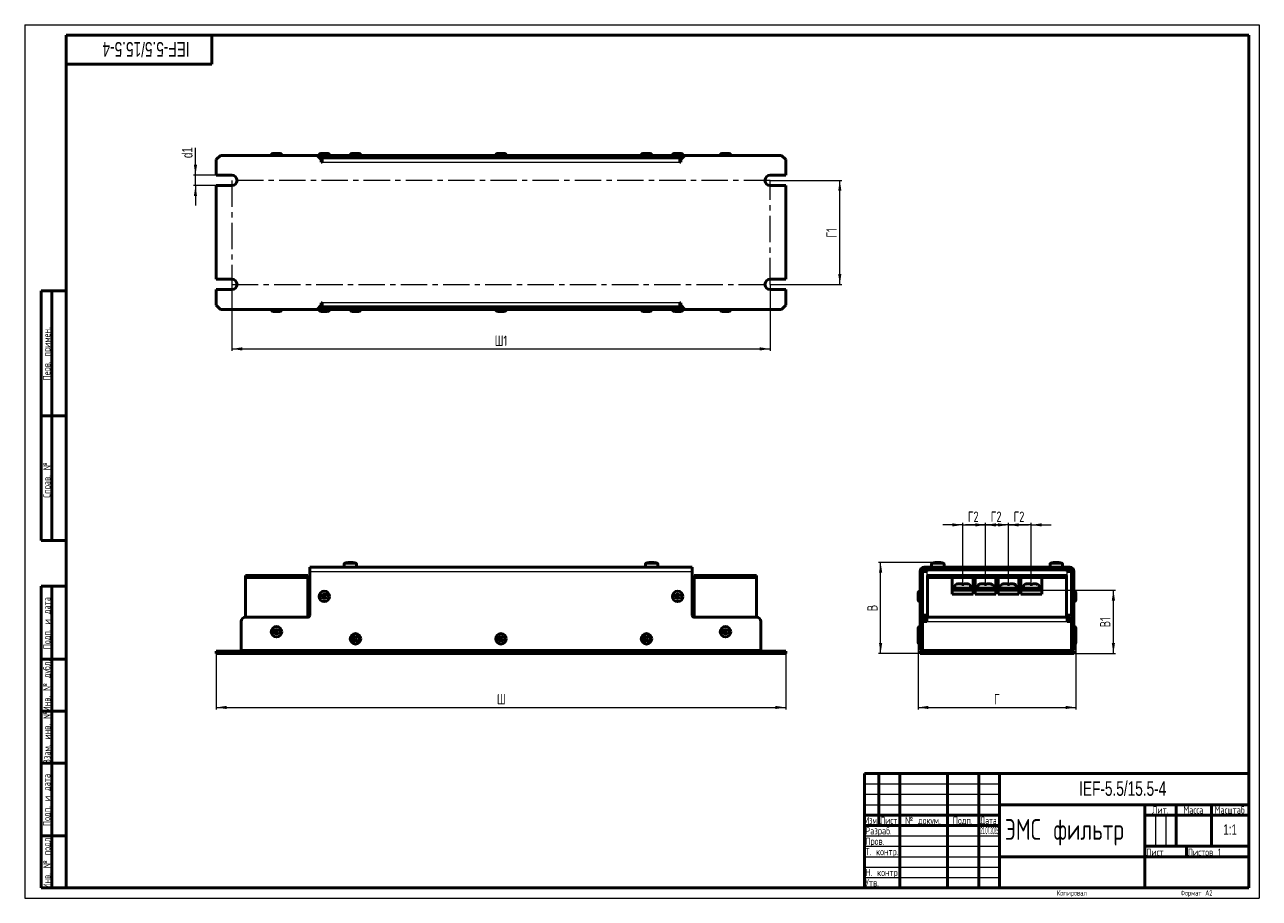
# Model space of a CAD drawing. Header units: millimetres. Extents: x 0 to 594, y 0 to 420.
import ezdxf

# ---------------------------------------------------------------- set-up
doc = ezdxf.new("R2010")
doc.units = ezdxf.units.MM
doc.header["$PDSIZE"] = -1
doc.linetypes.add('CENTERX2', pattern=[20.32, 12.7, -2.54, 2.54, -2.54])
doc.layers.add('ОСЕВЫЕ', color=7, linetype='Continuous')
doc.styles.add('SLDTEXTSTYLE0', font='TXT', dxfattribs={"width": 0.7, "bigfont": 'bigfont'})
doc.styles.add('SLDTEXTSTYLE1', font='TXT', dxfattribs={"width": 0.7})
doc.styles.add('SLDTEXTSTYLE2', font='TXT', dxfattribs={"width": 0.597433, "bigfont": 'bigfont'})
doc.styles.add('SLDTEXTSTYLE3', font='TXT', dxfattribs={"width": 0.628357, "bigfont": 'bigfont'})
doc.styles.add('SLDTEXTSTYLE4', font='TXT', dxfattribs={"width": 0.57744, "bigfont": 'bigfont'})
doc.styles.add('SLDTEXTSTYLE5', font='TXT', dxfattribs={"width": 0.293409})
doc.dimstyles.new('SLDDIMSTYLE0', dxfattribs={"dimtxt": 5, "dimasz": 5, "dimexe": 0, "dimexo": 0.0625, "dimgap": 1.25, "dimtad": 2, "dimdec": 1, "dimrnd": 1e-09, "dimzin": 12, "dimdsep": 46, "dimtxsty": 'SLDTEXTSTYLE1', "dimsah": 1, "dimcen": 0.09, "dimadec": 0, "dimazin": 3, "dimtfac": 1, "dimtdec": 3, "dimtofl": 0, "dimtmove": 0, "dimatfit": 3, "dimfxl": 0, "dimfrac": 2, "dimtolj": 1, "dimtzin": 12, "dimarcsym": 0})
doc.dimstyles.new('SLDDIMSTYLE1', dxfattribs={"dimtxt": 5, "dimasz": 5, "dimexe": 0, "dimexo": 0.0625, "dimgap": 1.25, "dimtad": 2, "dimdec": 1, "dimrnd": 1e-09, "dimzin": 12, "dimdsep": 46, "dimtxsty": 'SLDTEXTSTYLE1', "dimsah": 1, "dimcen": 0.09, "dimadec": 0, "dimazin": 3, "dimtfac": 1, "dimtdec": 3, "dimtmove": 0, "dimatfit": 0, "dimfxl": 0, "dimfrac": 2, "dimtolj": 1, "dimtzin": 12, "dimarcsym": 0})

# ---------------------------------------------------------------- blocks, each defined once
blk = doc.blocks.new('_D')
at = {"color": 7, "linetype": 'Continuous', "lineweight": 0}
for p, q in [((92.16, 117.74), (92.16, 90.75)), ((366.16, 118.74), (366.16, 90.75)), ((92.16, 91.75), (366.16, 91.75))]:
    blk.add_line(p, q, dxfattribs=at)
at = {"color": 7, "linetype": 'Continuous', "lineweight": 18}
for points in [[(92.16, 91.75), (97.16, 90.98), (97.16, 92.52)], [(366.16, 91.75), (361.16, 92.52), (361.16, 90.98)]]:
    blk.add_solid(points, dxfattribs=at)
at = {"color": 7, "linetype": 'Continuous', "lineweight": 18, "insert": (227.21, 98.19), "char_height": 5, "attachment_point": 1, "style": 'SLDTEXTSTYLE0'}
blk.add_mtext('Ш', dxfattribs=at)
blk = doc.blocks.new('_D_1')
at = {"color": 7, "linetype": 'Continuous', "lineweight": 0}
for p, q in [((99.66, 295.13), (99.66, 263.14)), ((358.66, 295.13), (358.66, 263.14)), ((99.66, 264.14), (358.66, 264.14))]:
    blk.add_line(p, q, dxfattribs=at)
at = {"color": 7, "linetype": 'Continuous', "lineweight": 18}
for points in [[(99.66, 264.14), (104.66, 263.37), (104.66, 264.91)], [(358.66, 264.14), (353.66, 264.91), (353.66, 263.37)]]:
    blk.add_solid(points, dxfattribs=at)
at = {"color": 7, "linetype": 'Continuous', "lineweight": 18, "insert": (226.14, 270.58), "char_height": 5, "attachment_point": 1, "style": 'SLDTEXTSTYLE0'}
blk.add_mtext('Ш1', dxfattribs=at)
blk = doc.blocks.new('_D_2')
at = {"color": 7, "linetype": 'Continuous', "lineweight": 0}
for p, q in [((358.67, 345.14), (393.17, 345.14)), ((392.17, 295.14), (392.17, 345.14)), ((358.67, 295.14), (393.17, 295.14))]:
    blk.add_line(p, q, dxfattribs=at)
at = {"color": 7, "linetype": 'Continuous', "lineweight": 18}
for points in [[(392.17, 345.14), (391.4, 340.14), (392.93, 340.14)], [(392.17, 295.14), (392.93, 300.14), (391.4, 300.14)]]:
    blk.add_solid(points, dxfattribs=at)
at = {"color": 7, "linetype": 'Continuous', "lineweight": 18, "insert": (385.72, 317.65), "char_height": 5, "attachment_point": 1, "rotation": 90, "style": 'SLDTEXTSTYLE0'}
blk.add_mtext('Г1', dxfattribs=at)
blk = doc.blocks.new('_D_3')
at = {"color": 7, "linetype": 'Continuous', "lineweight": 0}
for p, q in [((82.16, 347.64), (82.16, 360.88)), ((92.15, 347.64), (81.16, 347.64)), ((82.16, 342.64), (82.16, 347.64)), ((92.15, 342.64), (81.16, 342.64)), ((82.16, 342.64), (82.16, 333.02))]:
    blk.add_line(p, q, dxfattribs=at)
at = {"color": 7, "linetype": 'Continuous', "lineweight": 18}
for points in [[(82.16, 347.64), (82.93, 352.64), (81.4, 352.64)], [(82.16, 342.64), (81.4, 337.64), (82.93, 337.64)]]:
    blk.add_solid(points, dxfattribs=at)
at = {"color": 7, "linetype": 'Continuous', "lineweight": 18, "insert": (75.72, 355.9), "char_height": 5, "attachment_point": 1, "rotation": 90, "style": 'SLDTEXTSTYLE1'}
blk.add_mtext('d1', dxfattribs=at)
blk = doc.blocks.new('_D_4')
at = {"color": 7, "linetype": 'Continuous', "lineweight": 0}
for p, q in [((451.3, 179.52), (441.69, 179.52)), ((451.3, 150.97), (451.3, 180.52)), ((451.3, 179.52), (462.3, 179.52)), ((462.3, 150.97), (462.3, 180.52)), ((462.3, 179.52), (471.92, 179.52))]:
    blk.add_line(p, q, dxfattribs=at)
at = {"color": 7, "linetype": 'Continuous', "lineweight": 18}
for points in [[(451.3, 179.52), (446.3, 180.29), (446.3, 178.75)], [(462.3, 179.52), (467.3, 178.75), (467.3, 180.29)]]:
    blk.add_solid(points, dxfattribs=at)
at = {"color": 7, "linetype": 'Continuous', "lineweight": 18, "insert": (453.78, 185.96), "char_height": 5, "attachment_point": 1, "style": 'SLDTEXTSTYLE0'}
blk.add_mtext('Г2', dxfattribs=at)
blk = doc.blocks.new('_D_5')
at = {"color": 7, "linetype": 'Continuous', "lineweight": 0}
for p, q in [((462.3, 179.52), (452.69, 179.52)), ((462.3, 150.97), (462.3, 180.52)), ((473.3, 179.52), (462.3, 179.52)), ((473.3, 150.97), (473.3, 180.52)), ((473.3, 179.52), (482.92, 179.52))]:
    blk.add_line(p, q, dxfattribs=at)
at = {"color": 7, "linetype": 'Continuous', "lineweight": 18}
for points in [[(462.3, 179.52), (457.3, 180.29), (457.3, 178.75)], [(473.3, 179.52), (478.3, 178.75), (478.3, 180.29)]]:
    blk.add_solid(points, dxfattribs=at)
at = {"color": 7, "linetype": 'Continuous', "lineweight": 18, "insert": (464.78, 185.96), "char_height": 5, "attachment_point": 1, "style": 'SLDTEXTSTYLE0'}
blk.add_mtext('Г2', dxfattribs=at)
blk = doc.blocks.new('_D_6')
at = {"color": 7, "linetype": 'Continuous', "lineweight": 0}
for p, q in [((473.3, 179.52), (463.69, 179.52)), ((473.3, 150.97), (473.3, 180.52)), ((484.3, 179.52), (473.3, 179.52)), ((484.3, 150.97), (484.3, 180.52)), ((484.3, 179.52), (493.92, 179.52))]:
    blk.add_line(p, q, dxfattribs=at)
at = {"color": 7, "linetype": 'Continuous', "lineweight": 18}
for points in [[(473.3, 179.52), (468.3, 180.29), (468.3, 178.75)], [(484.3, 179.52), (489.3, 178.75), (489.3, 180.29)]]:
    blk.add_solid(points, dxfattribs=at)
at = {"color": 7, "linetype": 'Continuous', "lineweight": 18, "insert": (475.78, 185.96), "char_height": 5, "attachment_point": 1, "style": 'SLDTEXTSTYLE0'}
blk.add_mtext('Г2', dxfattribs=at)
blk = doc.blocks.new('_D_7')
at = {"color": 7, "linetype": 'Continuous', "lineweight": 0}
for p, q in [((429.8, 123.24), (429.8, 90.75)), ((505.8, 123.24), (505.8, 90.75)), ((429.8, 91.75), (505.8, 91.75))]:
    blk.add_line(p, q, dxfattribs=at)
at = {"color": 7, "linetype": 'Continuous', "lineweight": 18}
for points in [[(429.8, 91.75), (434.8, 90.98), (434.8, 92.52)], [(505.8, 91.75), (500.8, 92.52), (500.8, 90.98)]]:
    blk.add_solid(points, dxfattribs=at)
at = {"color": 7, "linetype": 'Continuous', "lineweight": 18, "insert": (466.38, 98.19), "char_height": 5, "attachment_point": 1, "style": 'SLDTEXTSTYLE0'}
blk.add_mtext('Г', dxfattribs=at)
blk = doc.blocks.new('_D_8')
at = {"color": 7, "linetype": 'Continuous', "lineweight": 0}
for p, q in [((438.72, 161.52), (410.8, 161.52)), ((411.8, 117.75), (411.8, 161.52)), ((430.79, 117.75), (410.8, 117.75))]:
    blk.add_line(p, q, dxfattribs=at)
at = {"color": 7, "linetype": 'Continuous', "lineweight": 18}
for points in [[(411.8, 161.52), (411.03, 156.52), (412.57, 156.52)], [(411.8, 117.75), (412.57, 122.75), (411.03, 122.75)]]:
    blk.add_solid(points, dxfattribs=at)
at = {"color": 7, "linetype": 'Continuous', "lineweight": 18, "insert": (405.36, 138.03), "char_height": 5, "attachment_point": 1, "rotation": 90, "style": 'SLDTEXTSTYLE0'}
blk.add_mtext('В', dxfattribs=at)
blk = doc.blocks.new('_D_9')
at = {"color": 7, "linetype": 'Continuous', "lineweight": 0}
for p, q in [((489.31, 148.15), (524.8, 148.15)), ((523.8, 117.75), (523.8, 148.15)), ((504.81, 117.75), (524.8, 117.75))]:
    blk.add_line(p, q, dxfattribs=at)
at = {"color": 7, "linetype": 'Continuous', "lineweight": 18}
for points in [[(523.8, 148.15), (523.03, 143.15), (524.57, 143.15)], [(523.8, 117.75), (524.57, 122.75), (523.03, 122.75)]]:
    blk.add_solid(points, dxfattribs=at)
at = {"color": 7, "linetype": 'Continuous', "lineweight": 18, "insert": (517.36, 130.28), "char_height": 5, "attachment_point": 1, "rotation": 90, "style": 'SLDTEXTSTYLE0'}
blk.add_mtext('В1', dxfattribs=at)

msp = doc.modelspace()

# ---------------------------------------------------------------- linework, layer by layer
at = {"color": 7, "linetype": 'Continuous', "lineweight": 50}
for p, q in [((589, 415), (20, 415)), ((20, 415), (20, 5)), ((90, 401), (90, 415)), ((589, 5), (589, 415)), ((20, 401), (90, 401)), ((92.16, 355.14), (94.16, 357.14)), ((94.16, 357.14), (140.66, 357.14)), ((119.66, 358.14), (120.58, 358.14)), ((120.58, 358.14), (122.66, 358.14)), ((142.66, 355.14), (140.66, 357.14)), ((317.66, 357.14), (140.66, 357.14)), ((142.66, 358.14), (143.52, 358.14)), ((143.52, 358.14), (145.66, 358.14)), ((157.66, 358.14), (160.66, 358.14)), ((160.66, 358.14), (160.66, 358.14)), ((227.66, 358.14), (228.61, 358.14)), ((228.61, 358.14), (230.66, 358.14)), ((297.66, 358.14), (298.93, 358.14)), ((298.93, 358.14), (300.66, 358.14)), ((312.66, 358.14), (315.66, 358.14)), ((317.66, 357.14), (315.66, 355.14)), ((317.66, 357.14), (364.16, 357.14)), ((335.66, 358.14), (337.16, 358.14)), ((337.16, 358.14), (338.66, 358.14)), ((364.16, 357.14), (366.16, 355.14)), ((92.16, 347.64), (92.16, 355.14)), ((141.66, 356.14), (316.66, 356.14)), ((141.86, 355.94), (143.16, 355.94)), ((142.66, 355.14), (142.66, 353.94)), ((142.66, 354.94), (143.16, 354.94)), ((142.66, 353.94), (143.16, 353.94)), ((142.96, 356.14), (142.96, 355.94)), ((315.16, 355.94), (143.16, 355.94)), ((143.16, 355.94), (143.16, 353.94)), ((145.36, 355.94), (145.36, 356.14)), ((157.96, 356.14), (157.96, 355.94)), ((160.36, 355.94), (160.36, 356.14)), ((227.96, 356.14), (227.96, 355.94)), ((230.36, 355.94), (230.36, 356.14)), ((297.96, 356.14), (297.96, 355.94)), ((300.36, 355.94), (300.36, 356.14)), ((312.96, 356.14), (312.96, 355.94)), ((315.16, 353.94), (315.16, 355.94)), ((315.16, 355.74), (316.26, 355.74)), ((315.16, 354.74), (315.66, 354.74)), ((315.16, 353.94), (315.66, 353.94)), ((315.36, 355.74), (315.36, 356.14)), ((315.66, 353.94), (315.66, 355.14)), ((366.16, 355.14), (366.16, 347.64)), ((99.66, 347.64), (92.16, 347.64)), ((366.16, 347.64), (358.66, 347.64)), ((92.16, 297.64), (92.16, 342.64)), ((92.16, 342.64), (99.66, 342.64)), ((358.66, 342.64), (366.16, 342.64)), ((366.16, 342.64), (366.16, 297.64)), ((99.66, 297.64), (92.16, 297.64)), ((366.16, 297.64), (358.66, 297.64)), ((8, 172), (8, 292)), ((20, 292), (8, 292)), ((8, 172), (8, 292)), ((13, 172), (13, 292)), ((13, 172), (13, 292)), ((92.16, 285.14), (92.16, 292.64)), ((92.16, 292.64), (99.66, 292.64)), ((358.66, 292.64), (366.16, 292.64)), ((366.16, 292.64), (366.16, 285.14)), ((94.16, 283.14), (92.16, 285.14)), ((140.66, 283.14), (142.66, 285.14)), ((143.16, 286.34), (142.66, 286.34)), ((142.66, 286.34), (142.66, 285.14)), ((143.16, 285.34), (142.66, 285.34)), ((143.16, 286.34), (143.16, 284.34)), ((315.66, 286.34), (315.16, 286.34)), ((315.16, 284.34), (315.16, 286.34)), ((315.66, 285.14), (315.16, 285.14)), ((315.66, 285.14), (315.66, 286.34)), ((315.66, 285.14), (317.66, 283.14)), ((366.16, 285.14), (364.16, 283.14)), ((140.66, 283.14), (94.16, 283.14)), ((122.66, 282.14), (119.66, 282.14)), ((140.66, 283.14), (317.66, 283.14)), ((316.66, 284.14), (141.66, 284.14)), ((143.16, 284.34), (141.86, 284.34)), ((145.66, 282.14), (142.66, 282.14)), ((142.96, 284.34), (142.96, 284.14)), ((143.16, 284.34), (315.16, 284.34)), ((145.36, 284.14), (145.36, 284.34)), ((160.66, 282.14), (157.66, 282.14)), ((157.96, 284.34), (157.96, 284.14)), ((160.36, 284.14), (160.36, 284.34)), ((230.66, 282.14), (227.66, 282.14)), ((227.96, 284.34), (227.96, 284.14)), ((230.36, 284.14), (230.36, 284.34)), ((300.66, 282.14), (297.66, 282.14)), ((297.96, 284.34), (297.96, 284.14)), ((300.36, 284.14), (300.36, 284.34)), ((311.16, 284.34), (311.16, 284.14)), ((315.66, 282.14), (312.66, 282.14)), ((364.16, 283.14), (317.66, 283.14)), ((338.66, 282.14), (335.66, 282.14)), ((8, 232), (20, 232)), ((20, 232), (8, 232)), ((8, 172), (20, 172)), ((153.66, 160.75), (153.66, 159.15)), ((155.33, 161.42), (155.32, 161.43)), ((156.1, 161.52), (156.29, 161.52)), ((156.29, 161.52), (156.29, 161.42)), ((157.03, 161.42), (157.03, 161.52)), ((157.03, 161.52), (157.23, 161.52)), ((158.01, 161.43), (158, 161.42)), ((159.66, 159.15), (159.66, 160.75)), ((298.66, 160.75), (298.66, 159.15)), ((300.33, 161.42), (300.32, 161.43)), ((301.1, 161.52), (301.29, 161.52)), ((301.29, 161.52), (301.29, 161.42)), ((302.03, 161.42), (302.03, 161.52)), ((302.03, 161.52), (302.23, 161.52)), ((303.01, 161.43), (303, 161.42)), ((304.66, 159.15), (304.66, 160.75)), ((436.3, 160.75), (436.3, 159.15)), ((437.96, 161.42), (437.96, 161.43)), ((438.73, 161.52), (438.93, 161.52)), ((438.93, 161.52), (438.93, 161.42)), ((439.67, 161.42), (439.67, 161.52)), ((439.67, 161.52), (439.87, 161.52)), ((440.64, 161.43), (440.64, 161.42)), ((442.3, 159.15), (442.3, 160.75)), ((493.3, 160.75), (493.3, 159.15)), ((494.96, 161.42), (494.96, 161.43)), ((495.73, 161.52), (495.93, 161.52)), ((495.93, 161.52), (495.93, 161.42)), ((496.67, 161.42), (496.67, 161.52)), ((496.67, 161.52), (496.87, 161.52)), ((497.64, 161.43), (497.64, 161.42)), ((499.3, 159.15), (499.3, 160.75)), ((106.16, 155.15), (106.16, 154.15)), ((106.16, 155.15), (136.16, 155.15)), ((136.16, 155.15), (136.16, 154.15)), ((137.16, 159.15), (321.16, 159.15)), ((137.16, 159.15), (137.16, 157.15)), ((137.16, 136.15), (137.16, 157.15)), ((321.16, 157.15), (321.16, 159.15)), ((321.16, 157.15), (321.16, 136.15)), ((322.16, 155.15), (322.16, 154.15)), ((322.16, 155.15), (352.16, 155.15)), ((352.16, 155.15), (352.16, 154.15)), ((430.8, 157.15), (430.8, 136.15)), ((432, 157.15), (431.8, 157.15)), ((431.8, 136.15), (431.8, 157.15)), ((432, 157.15), (432, 136.15)), ((434, 157.15), (432, 157.15)), ((502.8, 159.15), (432.8, 159.15)), ((432.8, 158.15), (502.8, 158.15)), ((433.8, 157.95), (433.8, 157.15)), ((433.8, 157.95), (434, 157.95)), ((501.6, 157.95), (434, 157.95)), ((434, 157.95), (434, 157.15)), ((434.3, 154.15), (434.3, 155.15)), ((434.3, 155.15), (501.3, 155.15)), ((437.8, 158.15), (437.8, 157.95)), ((440.8, 157.95), (440.8, 158.15)), ((494.8, 158.15), (494.8, 157.95)), ((497.8, 157.95), (497.8, 158.15)), ((501.3, 155.15), (501.3, 154.15)), ((501.6, 157.15), (501.6, 157.95)), ((503.6, 157.15), (501.6, 157.15)), ((503.6, 136.15), (503.6, 157.15)), ((503.8, 157.15), (503.8, 136.15)), ((504.8, 136.15), (504.8, 157.15)), ((8, 5), (8, 150)), ((8, 150), (20, 150)), ((13, 5), (13, 150)), ((106.16, 154.15), (136.16, 154.15)), ((106.16, 154.15), (106.16, 135.15)), ((136.16, 135.15), (136.16, 154.15)), ((322.16, 154.15), (352.16, 154.15)), ((322.16, 154.15), (322.16, 135.15)), ((352.16, 135.15), (352.16, 154.15)), ((434.3, 154.15), (501.3, 154.15)), ((434.3, 154.15), (434.3, 135.15)), ((446.3, 154.15), (434.3, 154.15)), ((446.3, 146.15), (446.3, 154.15)), ((446.8, 149.15), (446.8, 148.15)), ((455.8, 149.15), (446.8, 149.15)), ((447.3, 149.35), (447.3, 149.15)), ((451.8, 150.94), (450.8, 150.94)), ((455.3, 149.15), (455.3, 149.35)), ((455.8, 148.15), (455.8, 149.15)), ((456.3, 154.15), (456.3, 146.15)), ((457.3, 154.15), (456.3, 154.15)), ((457.3, 146.15), (457.3, 154.15)), ((457.8, 149.15), (457.8, 148.15)), ((466.8, 149.15), (457.8, 149.15)), ((458.3, 149.35), (458.3, 149.15)), ((462.8, 150.94), (461.8, 150.94)), ((466.3, 149.15), (466.3, 149.35)), ((466.8, 148.15), (466.8, 149.15)), ((467.3, 154.15), (467.3, 146.15)), ((468.3, 154.15), (467.3, 154.15)), ((468.3, 146.15), (468.3, 154.15)), ((468.8, 149.15), (468.8, 148.15)), ((477.8, 149.15), (468.8, 149.15)), ((469.3, 149.35), (469.3, 149.15)), ((473.8, 150.94), (472.8, 150.94)), ((477.3, 149.15), (477.3, 149.35)), ((477.8, 148.15), (477.8, 149.15)), ((478.3, 154.15), (478.3, 146.15)), ((479.3, 154.15), (478.3, 154.15)), ((479.3, 146.15), (479.3, 154.15)), ((479.8, 149.15), (479.8, 148.15)), ((488.8, 149.15), (479.8, 149.15)), ((480.3, 149.35), (480.3, 149.15)), ((484.8, 150.94), (483.8, 150.94)), ((488.3, 149.15), (488.3, 149.35)), ((488.8, 148.15), (488.8, 149.15)), ((489.3, 154.15), (489.3, 146.15)), ((501.3, 154.15), (489.3, 154.15)), ((501.3, 154.15), (501.3, 135.15)), ((429.8, 146.26), (429.8, 146.65)), ((429.8, 143.65), (429.8, 146.26)), ((432, 146.35), (431.8, 146.35)), ((431.8, 143.95), (432, 143.95)), ((456.3, 148.15), (446.3, 148.15)), ((446.3, 146.15), (446.3, 148.15)), ((456.3, 146.15), (446.3, 146.15)), ((456.3, 148.15), (456.3, 146.15)), ((467.3, 148.15), (457.3, 148.15)), ((457.3, 146.15), (457.3, 148.15)), ((467.3, 146.15), (457.3, 146.15)), ((467.3, 148.15), (467.3, 146.15)), ((468.3, 146.15), (468.3, 148.15)), ((478.3, 148.15), (468.3, 148.15)), ((478.3, 146.15), (468.3, 146.15)), ((478.3, 148.15), (478.3, 146.15)), ((489.3, 148.15), (479.3, 148.15)), ((479.3, 146.15), (479.3, 148.15)), ((489.3, 146.15), (479.3, 146.15)), ((489.3, 148.15), (489.3, 146.15)), ((503.8, 146.35), (503.6, 146.35)), ((503.6, 143.95), (503.8, 143.95)), ((505.8, 146.65), (505.8, 143.79)), ((505.8, 143.79), (505.8, 143.65)), ((104.16, 119.15), (104.16, 133.15)), ((106.16, 135.15), (136.16, 135.15)), ((322.16, 135.15), (352.16, 135.15)), ((354.16, 133.15), (354.16, 119.15)), ((430.8, 135.15), (430.8, 136.15)), ((430.8, 135.15), (431.8, 135.15)), ((430.8, 135.15), (430.8, 133.15)), ((430.8, 133.15), (430.8, 119.15)), ((432, 136.15), (431.8, 136.15)), ((431.8, 135.15), (431.8, 136.15)), ((431.8, 133.15), (431.8, 135.15)), ((431.8, 119.15), (431.8, 133.15)), ((432, 136.15), (434, 136.15)), ((432, 133.15), (432, 119.15)), ((434, 133.15), (432, 133.15)), ((433.8, 136.15), (433.8, 135.14)), ((433.8, 134.13), (433.8, 133.15)), ((434, 136.15), (434, 135.15)), ((434, 135.15), (501.6, 135.15)), ((434, 135.15), (434, 133.15)), ((434.3, 135.15), (501.3, 135.15)), ((501.6, 135.15), (501.6, 136.15)), ((501.6, 136.15), (503.6, 136.15)), ((501.6, 133.15), (501.6, 135.15)), ((503.6, 133.15), (501.6, 133.15)), ((503.6, 119.15), (503.6, 133.15)), ((503.8, 136.15), (503.8, 135.15)), ((504.8, 135.15), (503.8, 135.15)), ((503.8, 135.15), (503.8, 133.15)), ((503.8, 133.15), (503.8, 119.15)), ((504.8, 136.15), (504.8, 135.15)), ((504.8, 133.15), (504.8, 135.15)), ((504.8, 119.15), (504.8, 133.15)), ((429.8, 129.22), (429.8, 129.65)), ((429.8, 126.65), (429.8, 129.22)), ((429.8, 125.85), (429.8, 126.25)), ((429.8, 123.25), (429.8, 125.85)), ((432, 129.35), (431.8, 129.35)), ((431.8, 126.95), (432, 126.95)), ((432, 125.95), (431.8, 125.95)), ((503.8, 129.35), (503.6, 129.35)), ((503.6, 126.95), (503.8, 126.95)), ((503.8, 125.95), (503.6, 125.95)), ((505.8, 129.65), (505.8, 126.77)), ((505.8, 126.77), (505.8, 126.65)), ((505.8, 126.25), (505.8, 123.25)), ((354.16, 119.15), (104.16, 119.15)), ((143.16, 119.15), (143.16, 117.75)), ((315.16, 117.75), (315.16, 119.15)), ((430.8, 119.15), (431.8, 119.15)), ((431.8, 123.55), (432, 123.55)), ((432, 119.15), (431.8, 119.15)), ((432, 119.15), (503.6, 119.15)), ((503.6, 123.55), (503.8, 123.55)), ((504.8, 119.15), (503.8, 119.15)), ((20, 115), (8, 115)), ((92.16, 118.75), (92.16, 117.75)), ((92.16, 118.75), (94.16, 118.75)), ((92.16, 117.75), (94.16, 117.75)), ((94.16, 118.75), (94.16, 117.75)), ((94.16, 118.75), (140.66, 118.75)), ((94.16, 117.75), (140.66, 117.75)), ((140.66, 117.75), (140.66, 118.75)), ((140.66, 118.75), (142.66, 118.75)), ((142.66, 117.75), (140.66, 117.75)), ((142.66, 118.75), (142.66, 117.75)), ((142.66, 118.75), (143.16, 118.75)), ((142.66, 117.75), (143.16, 117.75)), ((143.16, 117.75), (315.16, 117.75)), ((315.16, 118.75), (315.66, 118.75)), ((315.16, 117.75), (315.66, 117.75)), ((315.66, 117.75), (315.66, 118.75)), ((315.66, 118.75), (317.66, 118.75)), ((317.66, 117.75), (315.66, 117.75)), ((317.66, 118.75), (317.66, 117.75)), ((317.66, 118.75), (364.16, 118.75)), ((317.66, 117.75), (364.16, 117.75)), ((364.16, 118.75), (364.16, 117.75)), ((364.16, 118.75), (366.16, 118.75)), ((364.16, 117.75), (366.16, 117.75)), ((366.16, 118.75), (366.16, 117.75)), ((430.8, 118.75), (430.8, 117.75)), ((430.8, 118.75), (432.8, 118.75)), ((430.8, 117.75), (432.8, 117.75)), ((432.8, 118.75), (432.8, 117.75)), ((432.8, 118.75), (440.3, 118.75)), ((432.8, 117.75), (440.3, 117.75)), ((440.3, 118.75), (440.3, 117.75)), ((440.3, 118.75), (445.3, 118.75)), ((445.3, 117.75), (440.3, 117.75)), ((445.3, 118.75), (445.3, 117.75)), ((445.3, 118.75), (490.3, 118.75)), ((445.3, 117.75), (490.3, 117.75)), ((490.3, 118.75), (490.3, 117.75)), ((490.3, 118.75), (495.3, 118.75)), ((495.3, 117.75), (490.3, 117.75)), ((495.3, 118.75), (495.3, 117.75)), ((495.3, 118.75), (502.8, 118.75)), ((495.3, 117.75), (502.8, 117.75)), ((502.8, 118.75), (502.8, 117.75)), ((502.8, 118.75), (504.8, 118.75)), ((502.8, 117.75), (504.8, 117.75)), ((504.8, 118.75), (504.8, 117.75)), ((20, 90), (8, 90)), ((20, 65), (8, 65)), ((404, 60), (589, 60)), ((404, 60), (404, 5)), ((411, 35), (411, 60)), ((421, 60), (421, 5)), ((444, 60), (444, 5)), ((459, 60), (459, 5)), ((469, 60), (469, 5)), ((469, 45), (589, 45)), ((539, 45), (539, 5)), ((554, 45), (554, 25)), ((571, 45), (571, 25)), ((404, 40), (469, 40)), ((539, 40), (589, 40)), ((8, 30), (20, 30)), ((404, 35), (469, 35)), ((539, 25), (589, 25)), ((559, 25), (559, 20)), ((469, 20), (589, 20)), ((8, 5), (20, 5)), ((20, 5), (589, 5))]:
    msp.add_line(p, q, dxfattribs=at)
at = {"color": 8, "linetype": 'Continuous', "lineweight": 18}
for p, q in [((143.16, 354.64), (142.66, 354.64)), ((143.16, 353.94), (315.16, 353.94)), ((315.66, 354.64), (315.16, 354.64)), ((142.66, 285.64), (143.16, 285.64)), ((315.16, 286.34), (143.16, 286.34)), ((315.16, 285.64), (315.66, 285.64)), ((153.66, 160.75), (156.66, 160.75)), ((153.83, 161), (156.66, 161)), ((156.66, 161), (159.5, 161)), ((156.66, 160.75), (159.66, 160.75)), ((298.66, 160.75), (301.66, 160.75)), ((298.83, 161), (301.66, 161)), ((301.66, 161), (304.5, 161)), ((301.66, 160.75), (304.66, 160.75)), ((436.3, 160.75), (442.3, 160.75)), ((436.47, 161), (442.13, 161)), ((493.3, 160.75), (499.3, 160.75)), ((493.47, 161), (499.13, 161)), ((137.16, 157.15), (321.16, 157.15)), ((434, 157.15), (434, 136.15)), ((501.6, 136.15), (501.6, 157.15)), ((455.3, 149.35), (447.3, 149.35)), ((466.3, 149.35), (458.3, 149.35)), ((477.3, 149.35), (469.3, 149.35)), ((488.3, 149.35), (480.3, 149.35)), ((430.8, 136.15), (431.8, 136.15)), ((430.8, 133.15), (431.8, 133.15)), ((434, 136.15), (434.3, 136.15)), ((434, 133.15), (501.6, 133.15)), ((501.3, 136.15), (501.6, 136.15)), ((503.8, 136.15), (504.8, 136.15)), ((504.8, 133.15), (503.8, 133.15))]:
    msp.add_line(p, q, dxfattribs=at)
at = {"color": 7, "linetype": 'CENTERX2', "lineweight": 18}
for p, q in [((358.66, 345.14), (99.66, 345.14)), ((99.66, 345.14), (99.66, 295.14)), ((358.66, 295.14), (358.66, 345.14)), ((99.66, 295.14), (358.66, 295.14))]:
    msp.add_line(p, q, dxfattribs=at)
at = {"color": 7, "linetype": 'Continuous', "lineweight": 25}
msp.add_line((20, 292), (20, 5), dxfattribs=at)
msp.add_line((20, 292), (20, 5), dxfattribs=at)
at = {"color": 7, "linetype": 'Continuous', "lineweight": 18}
for p, q in [((404, 55), (469, 55)), ((404, 50), (469, 50)), ((404, 45), (469, 45)), ((544, 40), (544, 25)), ((549, 40), (549, 25)), ((404, 30), (469, 30)), ((404, 25), (469, 25)), ((404, 20), (469, 20)), ((404, 15), (469, 15)), ((404, 10), (469, 10))]:
    msp.add_line(p, q, dxfattribs=at)
at = {"color": 7, "linetype": 'Continuous', "lineweight": 50, "flags": 128}
for points in [[(429.82, 126.45), (429.82, 126.44), (429.8, 126.25)], [(505.8, 126.25), (505.78, 126.44), (505.78, 126.45)], [(432.27, 118.75), (432.15, 118.98), (432.09, 119.15)], [(503.51, 119.15), (503.45, 118.98), (503.33, 118.75)]]:
    msp.add_lwpolyline(points, dxfattribs=at)
at = {"color": 7, "linetype": 'Continuous', "lineweight": 50}
for centre, radius in [((144.16, 145.15), 2.5), ((144.16, 145.15), 0.75), ((314.16, 145.15), 2.5), ((314.16, 145.15), 0.75), ((121.16, 128.15), 2.5), ((121.16, 128.15), 0.75), ((159.16, 124.75), 2.5), ((159.16, 124.75), 0.75), ((229.16, 124.75), 2.5), ((229.16, 124.75), 0.75), ((299.16, 124.75), 2.5), ((299.16, 124.75), 0.75), ((337.16, 128.15), 2.5), ((337.16, 128.15), 0.75)]:
    msp.add_circle(centre, radius, dxfattribs=at)
at = {"color": 8, "linetype": 'Continuous', "lineweight": 18}
for centre in [(144.16, 145.15), (314.16, 145.15), (121.16, 128.15), (159.16, 124.75), (229.16, 124.75), (299.16, 124.75), (337.16, 128.15)]:
    msp.add_circle(centre, 1.5, dxfattribs=at)
at = {"color": 7, "linetype": 'Continuous', "lineweight": 50}
for centre, radius, start, end in [((119.66, 357.14), 1, 90, 180), ((122.66, 357.14), 1, 0, 90), ((142.66, 357.14), 1, 90, 180), ((145.66, 357.14), 1, 0, 90), ((157.66, 357.14), 1, 90, 180), ((160.66, 357.14), 1, 0, 90), ((227.66, 357.14), 1, 90, 180), ((230.66, 357.14), 1, 0, 90), ((297.66, 357.14), 1, 90, 180), ((300.66, 357.14), 1, 0, 90), ((312.66, 357.14), 1, 90, 180), ((315.66, 357.14), 1, 0, 90), ((335.66, 357.14), 1, 90, 180), ((338.66, 357.14), 1, 0, 90), ((99.66, 345.14), 2.5, 270, 90), ((358.66, 345.14), 2.5, 90, 270), ((99.66, 295.14), 2.5, 270, 90), ((358.66, 295.14), 2.5, 90, 270), ((119.66, 283.14), 1, 180, 270), ((122.66, 283.14), 1, 270, 0), ((142.66, 283.14), 1, 180, 270), ((145.66, 283.14), 1, 270, 0), ((157.66, 283.14), 1, 180, 270), ((160.66, 283.14), 1, 270, 0), ((227.66, 283.14), 1, 180, 270), ((230.66, 283.14), 1, 270, 0), ((297.66, 283.14), 1, 180, 270), ((300.66, 283.14), 1, 270, 0), ((312.66, 283.14), 1, 180, 270), ((315.66, 283.14), 1, 270, 0), ((335.66, 283.14), 1, 180, 270), ((338.66, 283.14), 1, 270, 0), ((153.93, 160.75), 0.27, 111.97338, 180), ((156.66, 153.98), 7.57, 100.20389, 111.97338), ((156.66, 153.98), 7.56, 94.29577, 100.18383), ((156.66, 153.31), 8.11, 87.38621, 92.61379), ((156.66, 153.98), 7.56, 79.81617, 85.70423), ((156.66, 153.98), 7.57, 68.02662, 79.79611), ((159.39, 160.75), 0.27, 0, 68.02662), ((298.93, 160.75), 0.27, 111.97338, 180), ((301.66, 153.98), 7.57, 100.20389, 111.97338), ((301.66, 153.98), 7.56, 94.29577, 100.18383), ((301.66, 153.31), 8.11, 87.38621, 92.61379), ((301.66, 153.98), 7.56, 79.81617, 85.70423), ((301.66, 153.98), 7.57, 68.02662, 79.79611), ((304.39, 160.75), 0.27, 0, 68.02662), ((436.57, 160.75), 0.27, 111.97338, 180), ((439.3, 153.98), 7.57, 100.20389, 111.97338), ((439.3, 153.98), 7.56, 94.29577, 100.18383), ((439.3, 153.31), 8.11, 87.38621, 92.61379), ((439.3, 153.98), 7.56, 79.81617, 85.70423), ((439.3, 153.98), 7.57, 68.02662, 79.79611), ((442.03, 160.75), 0.27, 0, 68.02662), ((493.57, 160.75), 0.27, 111.97338, 180), ((496.3, 153.98), 7.57, 100.20389, 111.97338), ((496.3, 153.98), 7.56, 94.29577, 100.18383), ((496.3, 153.31), 8.11, 87.38621, 92.61379), ((496.3, 153.98), 7.56, 79.81617, 85.70423), ((496.3, 153.98), 7.57, 68.02662, 79.79611), ((499.03, 160.75), 0.27, 0, 68.02662), ((432.8, 157.15), 2, 90, 180), ((432.8, 157.15), 1, 90, 180), ((502.8, 157.15), 2, 0, 90), ((502.8, 157.15), 1, 0, 90), ((449.1, 149.35), 1.8, 116.7445, 180), ((453.5, 149.35), 1.8, 0, 63.2897), ((460.1, 149.35), 1.8, 116.7445, 180), ((464.5, 149.35), 1.8, 0, 63.2897), ((471.1, 149.35), 1.8, 116.7445, 180), ((475.5, 149.35), 1.8, 0, 63.2897), ((482.1, 149.35), 1.8, 116.7445, 180), ((486.5, 149.35), 1.8, 0, 63.2897), ((430.8, 146.65), 1, 90, 180), ((430.8, 143.65), 1, 180, 270), ((504.8, 146.65), 1, 0, 90), ((504.8, 143.65), 1, 270, 0), ((106.16, 133.15), 2, 90, 180), ((136.16, 136.15), 1, 270, 0), ((322.16, 136.15), 1, 180, 270), ((352.16, 133.15), 2, 0, 90), ((433.8, 133.15), 2, 90, 180), ((434, 133.15), 2, 90, 180), ((434, 133.15), 1, 90, 180), ((501.6, 133.15), 2, 0, 90), ((501.6, 133.15), 1, 0, 90), ((501.4, 133.15), 1, 0, 78.46304), ((430.8, 129.65), 1, 90, 180), ((430.8, 126.65), 1, 180, 270), ((504.8, 129.65), 1, 0, 90), ((504.8, 126.65), 1, 270, 0), ((430.8, 123.25), 1, 180, 270), ((434, 119.75), 1, 216.8699, 270), ((501.6, 119.75), 1, 270, 323.1301), ((504.8, 123.25), 1, 270, 0)]:
    msp.add_arc(centre, radius, start, end, dxfattribs=at)
for points, knots in [([(449.16, 151.15), (448.94, 151.13), (448.64, 151.1), (448.37, 150.97), (448.3, 150.94)], [0, 0, 0, 0, 0.725964, 1, 1, 1, 1]), ([(450.8, 151.15), (450.61, 151.15), (450.22, 151.15), (449.73, 151.15), (449.34, 151.15), (449.22, 151.15), (449.16, 151.15)], [0, 0, 0, 0, 0.245105, 0.5, 0.754895, 1, 1, 1, 1]), ([(450.8, 150.94), (450.8, 151.02), (450.8, 151.13), (450.8, 151.14), (450.8, 151.15)], [0, 0, 0, 0, 0.700894, 1, 1, 1, 1]), ([(451.8, 151.15), (451.8, 151.13), (451.8, 151.1), (451.8, 150.97), (451.8, 150.94)], [0, 0, 0, 0, 0.725964, 1, 1, 1, 1]), ([(453.44, 151.15), (453.38, 151.15), (453.26, 151.15), (452.87, 151.15), (452.38, 151.15), (451.99, 151.15), (451.8, 151.15)], [0, 0, 0, 0, 0.245105, 0.5, 0.754895, 1, 1, 1, 1]), ([(454.3, 150.94), (454.11, 151.02), (453.83, 151.13), (453.53, 151.14), (453.44, 151.15)], [0, 0, 0, 0, 0.700894, 1, 1, 1, 1]), ([(460.16, 151.15), (459.94, 151.13), (459.64, 151.1), (459.37, 150.97), (459.3, 150.94)], [0, 0, 0, 0, 0.7259636, 1, 1, 1, 1]), ([(461.8, 151.15), (461.61, 151.15), (461.22, 151.15), (460.73, 151.15), (460.34, 151.15), (460.22, 151.15), (460.16, 151.15)], [0, 0, 0, 0, 0.245105, 0.5, 0.754895, 1, 1, 1, 1]), ([(461.8, 150.94), (461.8, 151.02), (461.8, 151.13), (461.8, 151.14), (461.8, 151.15)], [0, 0, 0, 0, 0.700894, 1, 1, 1, 1]), ([(462.8, 151.15), (462.8, 151.13), (462.8, 151.1), (462.8, 150.97), (462.8, 150.94)], [0, 0, 0, 0, 0.725964, 1, 1, 1, 1]), ([(464.44, 151.15), (464.38, 151.15), (464.26, 151.15), (463.87, 151.15), (463.38, 151.15), (462.99, 151.15), (462.8, 151.15)], [0, 0, 0, 0, 0.245105, 0.5, 0.754895, 1, 1, 1, 1]), ([(465.3, 150.94), (465.11, 151.02), (464.83, 151.13), (464.53, 151.14), (464.44, 151.15)], [0, 0, 0, 0, 0.700894, 1, 1, 1, 1]), ([(471.16, 151.15), (470.94, 151.13), (470.64, 151.1), (470.37, 150.97), (470.3, 150.94)], [0, 0, 0, 0, 0.725964, 1, 1, 1, 1]), ([(472.8, 151.15), (472.61, 151.15), (472.22, 151.15), (471.73, 151.15), (471.34, 151.15), (471.22, 151.15), (471.16, 151.15)], [0, 0, 0, 0, 0.245105, 0.5, 0.754895, 1, 1, 1, 1]), ([(472.8, 150.94), (472.8, 151.02), (472.8, 151.13), (472.8, 151.14), (472.8, 151.15)], [0, 0, 0, 0, 0.700894, 1, 1, 1, 1]), ([(473.8, 151.15), (473.8, 151.13), (473.8, 151.1), (473.8, 150.97), (473.8, 150.94)], [0, 0, 0, 0, 0.725964, 1, 1, 1, 1]), ([(475.44, 151.15), (475.38, 151.15), (475.26, 151.15), (474.87, 151.15), (474.38, 151.15), (473.99, 151.15), (473.8, 151.15)], [0, 0, 0, 0, 0.245105, 0.5, 0.754895, 1, 1, 1, 1]), ([(476.3, 150.94), (476.11, 151.02), (475.83, 151.13), (475.53, 151.14), (475.44, 151.15)], [0, 0, 0, 0, 0.700894, 1, 1, 1, 1]), ([(482.16, 151.15), (481.94, 151.13), (481.64, 151.1), (481.37, 150.97), (481.3, 150.94)], [0, 0, 0, 0, 0.725964, 1, 1, 1, 1]), ([(483.8, 151.15), (483.61, 151.15), (483.22, 151.15), (482.73, 151.15), (482.34, 151.15), (482.22, 151.15), (482.16, 151.15)], [0, 0, 0, 0, 0.245105, 0.5, 0.754895, 1, 1, 1, 1]), ([(483.8, 150.94), (483.8, 151.02), (483.8, 151.13), (483.8, 151.14), (483.8, 151.15)], [0, 0, 0, 0, 0.700894, 1, 1, 1, 1]), ([(484.8, 151.15), (484.8, 151.13), (484.8, 151.1), (484.8, 150.97), (484.8, 150.94)], [0, 0, 0, 0, 0.725964, 1, 1, 1, 1]), ([(486.44, 151.15), (486.38, 151.15), (486.26, 151.15), (485.87, 151.15), (485.38, 151.15), (484.99, 151.15), (484.8, 151.15)], [0, 0, 0, 0, 0.245105, 0.5, 0.754895, 1, 1, 1, 1]), ([(487.3, 150.94), (487.11, 151.02), (486.83, 151.13), (486.53, 151.14), (486.44, 151.15)], [0, 0, 0, 0, 0.700894, 1, 1, 1, 1])]:
    msp.add_open_spline(points, degree=3, knots=knots, dxfattribs=at)
at = {"color": 7, "linetype": 'Continuous', "lineweight": 18}
for p in [(451.3, 150.96), (462.3, 150.96), (473.3, 150.96), (484.3, 150.96)]:
    msp.add_point(p, dxfattribs=at)
at = {"layer": 'ОСЕВЫЕ', "lineweight": 18}
for p, q in [((0, 420), (594, 420)), ((0, 420), (0, 0)), ((594, 420), (594, 0)), ((0, 0), (594, 0))]:
    msp.add_line(p, q, dxfattribs=at)

# ---------------------------------------------------------------- texts
at = {"color": 7, "linetype": 'Continuous', "lineweight": 0, "attachment_point": 2}
for s, insert, char_height, rotation, style in [('IEF-5.5/15.5-4', (58.39, 404.62), 7, 180, 'SLDTEXTSTYLE1'), ('Перв. примен.', (8.86, 261.76), 3.5, 90, 'SLDTEXTSTYLE0'), ('Справ. №', (8.92, 201.09), 3.5, 90, 'SLDTEXTSTYLE0'), ('Подп. и дата', (8.92, 132.26), 3.5, 90, 'SLDTEXTSTYLE0'), ('Инв. № дубл.', (8.86, 102.22), 3.5, 90, 'SLDTEXTSTYLE0'), ('Взам. инв. №', (8.92, 77.28), 3.5, 90, 'SLDTEXTSTYLE0'), ('Подп. и дата', (8.86, 47.26), 3.5, 90, 'SLDTEXTSTYLE0'), ('Инв. № подл.', (8.92, 17.26), 3.5, 90, 'SLDTEXTSTYLE0')]:
    msp.add_mtext(s, dxfattribs=dict(at, insert=insert, char_height=char_height, rotation=rotation, style=style))
at = {"color": 7, "linetype": 'Continuous', "lineweight": 0}
for s, insert, char_height, attachment_point, style in [('IEF-5.5/15.5-4', (528.29, 56.27), 7, 2, 'SLDTEXTSTYLE1'), ('Лит.', (546.35, 44.23), 3.5, 2, 'SLDTEXTSTYLE0'), ('Масса', (562.31, 44.23), 3.5, 2, 'SLDTEXTSTYLE0'), ('Масштаб', (579.75, 44.23), 3.5, 2, 'SLDTEXTSTYLE0'), ('Изм.', (407.45, 39.18), 3.5, 2, 'SLDTEXTSTYLE4'), ('Лист', (415.66, 39.18), 3.5, 2, 'SLDTEXTSTYLE3'), ('№ докум.', (432.18, 39.18), 3.5, 2, 'SLDTEXTSTYLE0'), ('Подп.', (451.32, 39.18), 3.5, 2, 'SLDTEXTSTYLE0'), ('Дата', (463.69, 39.18), 3.5, 2, 'SLDTEXTSTYLE2'), ('ЭМС фильтр', (471.63, 38.09), 10, 1, 'SLDTEXTSTYLE0'), ('Разраб.', (404.45, 34.18), 3.5, 1, 'SLDTEXTSTYLE0'), ('21.07.2025', (459.86, 34.34), 3.5, 1, 'SLDTEXTSTYLE5'), ('1:1', (579.95, 35.54), 5, 2, 'SLDTEXTSTYLE1'), ('Т. контр.', (404.45, 24.18), 3.5, 1, 'SLDTEXTSTYLE0'), ('Пров.', (404.45, 29.18), 3.5, 1, 'SLDTEXTSTYLE0'), ('Лист', (539.45, 23.93), 3.5, 1, 'SLDTEXTSTYLE0'), ('Листов 1', (559.45, 23.93), 3.5, 1, 'SLDTEXTSTYLE0'), ('Н. контр.', (404.45, 14.18), 3.5, 1, 'SLDTEXTSTYLE0'), ('Утв.', (404.45, 9.23), 3.5, 1, 'SLDTEXTSTYLE0'), ('Копировал', (503.8, 3.81), 2.5, 2, 'SLDTEXTSTYLE0'), ('Формат А2', (563.79, 3.81), 2.5, 2, 'SLDTEXTSTYLE0')]:
    msp.add_mtext(s, dxfattribs=dict(at, insert=insert, char_height=char_height, attachment_point=attachment_point, style=style))

# ---------------------------------------------------------------- dimensions: what is measured, and where the dimension line sits
at = {"color": 7, "linetype": 'Continuous', "lineweight": 18}
for base, p1, p2, angle, text, dimstyle, picture, middle in [((82.16, 347.64), (92.16, 342.64), (92.16, 347.64), 90, 'd1', 'SLDDIMSTYLE1', '_D_3', (82.16, 358.39)), ((392.17, 345.14), (358.66, 295.14), (358.66, 345.14), 90, 'Г1', 'SLDDIMSTYLE0', '_D_2', (392.17, 320.14)), ((462.3, 179.52), (451.3, 150.96), (462.3, 150.96), 0, 'Г2', 'SLDDIMSTYLE1', '_D_4', (456.8, 179.52)), ((411.8, 161.52), (430.8, 117.75), (438.73, 161.52), 90, 'В', 'SLDDIMSTYLE0', '_D_8', (411.8, 139.63)), ((523.8, 148.15), (504.8, 117.75), (489.3, 148.15), 90, 'В1', 'SLDDIMSTYLE0', '_D_9', (523.8, 132.95)), ((505.8, 91.75), (429.8, 123.25), (505.8, 123.25), 0, 'Г', 'SLDDIMSTYLE0', '_D_7', (467.8, 91.75)), ((366.16, 91.75), (92.16, 117.75), (366.16, 118.75), 0, 'Ш', 'SLDDIMSTYLE0', '_D', (229.16, 91.75))]:
    dim = msp.add_linear_dim(base=base, p1=p1, p2=p2, angle=angle, text=text, dimstyle=dimstyle, dxfattribs=at)
    dim.commit()
    dim.dimension.update_dxf_attribs({"geometry": picture, "text_midpoint": middle, "dimtype": 160})
for base, p1, p2, text, dimstyle, picture, middle in [((358.66, 264.14), (99.66, 295.14), (358.66, 295.14), 'Ш1', 'SLDDIMSTYLE0', '_D_1', (229.16, 264.14)), ((462.3, 179.52), (473.3, 150.96), (462.3, 150.96), 'Г2', 'SLDDIMSTYLE1', '_D_5', (467.8, 179.52)), ((473.3, 179.52), (484.3, 150.96), (473.3, 150.96), 'Г2', 'SLDDIMSTYLE1', '_D_6', (478.8, 179.52))]:
    dim = msp.add_linear_dim(base=base, p1=p1, p2=p2, text=text, dimstyle=dimstyle, dxfattribs=at)
    dim.commit()
    dim.dimension.update_dxf_attribs({"geometry": picture, "text_midpoint": middle, "dimtype": 160})

doc.saveas('drawing.dxf')
